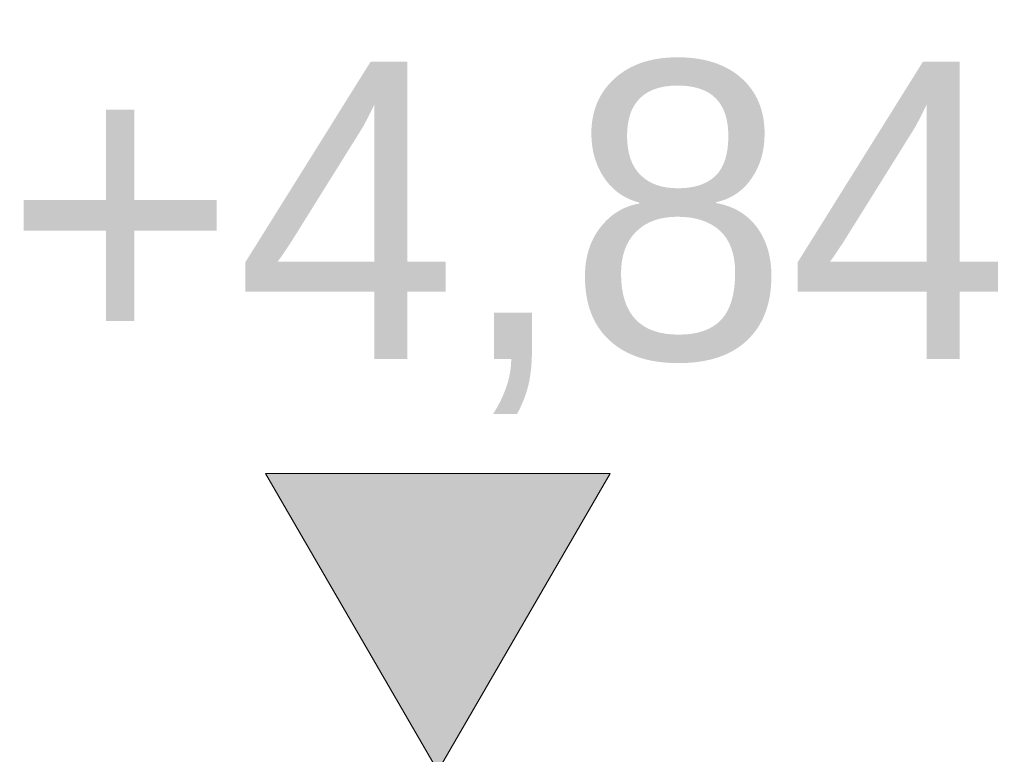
# Model space of a CAD drawing. Extents: x -686885 to -413214, y -23370 to 153194.
# Tile 24 of 145: x -653875 to -653344, y -7481 to -7085. Entities that reach past the tile are written whole.
import ezdxf

# ---------------------------------------------------------------- set-up
doc = ezdxf.new("R2010")
doc.units = 0
doc.header["$MEASUREMENT"] = 0
doc.layers.add('INWENT WYMIARY', color=7, linetype='Continuous')
doc.layers.add('INWENT WYMIARY_Nr_Pióra__21', color=7, linetype='Continuous', lineweight=9)
doc.styles.add('GENERATED_STYLE_1', font='txt')

# ---------------------------------------------------------------- blocks, each defined once
blk = doc.blocks.new('Wymiary_101', base_point=(-653649.41, -7489.61))
at = {"layer": 'INWENT WYMIARY_Nr_Pióra__21', "linetype": 'Continuous'}
blk.add_hatch(color=256, dxfattribs=at).paths.add_polyline_path([(-653649.41, -7489.61), (-653742.21, -7329.61), (-653556.61, -7329.61)], flags=0)
for p, q in [((-653649.41, -7489.61), (-653742.21, -7329.61)), ((-653742.21, -7329.61), (-653556.61, -7329.61)), ((-653556.61, -7329.61), (-653649.41, -7489.61)), ((-653649.41, -7489.61), (-653769.41, -7489.61)), ((-653649.41, -7489.61), (-653529.41, -7489.61))]:
    blk.add_line(p, q, dxfattribs=at)
at = {"layer": 'INWENT WYMIARY_Nr_Pióra__21', "insert": (-653882.82, -7297.61), "char_height": 160, "attachment_point": 7, "style": 'GENERATED_STYLE_1'}
blk.add_mtext('{+4,84}', dxfattribs=at)

msp = doc.modelspace()

# ---------------------------------------------------------------- block references
at = {"layer": 'INWENT WYMIARY', "linetype": 'Continuous'}
msp.add_blockref('Wymiary_101', (-653649.41, -7489.61), dxfattribs=at)

doc.saveas('drawing.dxf')
